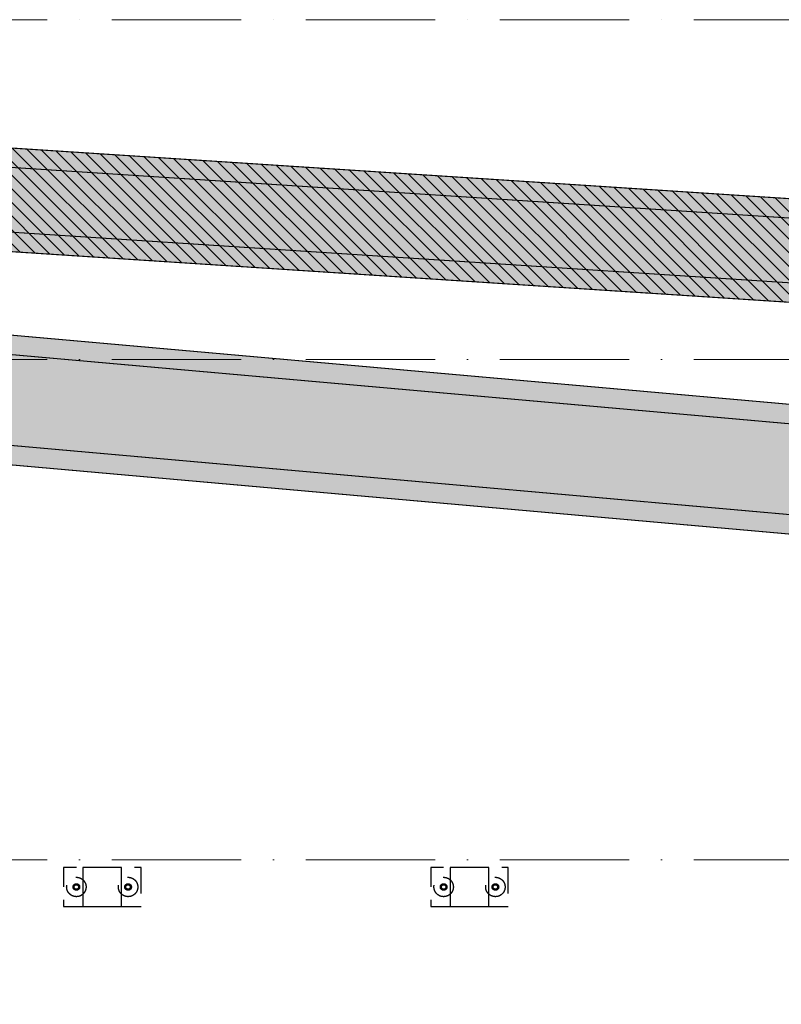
# Model space of a CAD drawing. Header units: millimetres. Extents: x -2694 to 330324, y -17289 to 76899.
# Tile 4 of 142: x 9084 to 20862, y 18515 to 33750. Entities that reach past the tile are written whole.
import ezdxf

# ---------------------------------------------------------------- set-up
doc = ezdxf.new("R2010")
doc.units = ezdxf.units.MM
for name, pattern in [('A_CARA_07', [7, 5, -2]), ('B_CARA_05', [4, 3, -1]), ('IMPORT-A_CARA_07', [700, 500, -200]), ('IMPORT-A_CARA_15', [760, 500, -130, 0, -130]), ('Čerchovaná 20mm', [3000, 2000, -500, 0, -500])]:
    doc.linetypes.add(name, pattern=pattern)
for name, color, linetype, lineweight in [('02_0_25386_PODLAHA HALY A ZÁKLADY VESTAVKŮ 4_6_2025_dwg', 8, 'Continuous', 9), ('CA_NOVÉ K-CE', 12, 'Continuous', 25), ('CA_NOVÉ K-CE NEVHRA', 12, 'IMPORT-A_CARA_07', 25), ('CA_OSY', 5, 'IMPORT-A_CARA_15', 13), ('CA_POHHRA18', 9, 'Continuous', 9), ('CA_POHHRA25', 7, 'Continuous', 13), ('CA_ZAKLADY25', 7, 'Continuous', 13)]:
    doc.layers.add(name, color=color, linetype=linetype, lineweight=lineweight)
pattern_1 = [(0, (0, 0), (609.6, 152.4), [50.292, -406.908, 50.292, -406.908, -2438.4]), (0, (0, 0), (609.6, 152.4), [-914.4, 50.292, -864.108, 50.292, -406.908, -1066.8]), (0, (0, 0), (609.6, 152.4), [-2286, 50.292, -254.508, 50.292, -711.708]), (120, (228.6, 76.2), (-436.78227, 451.729086), [50.292, -406.908, 50.292, -406.908, -2438.4]), (120, (228.6, 76.2), (-436.78227, 451.729086), [-914.4, 50.292, -864.108, 50.292, -406.908, -1066.8]), (120, (228.6, 76.2), (-436.78227, 451.729086), [-2286, 50.292, -254.508, 50.292, -711.708]), (240, (304.8, 381), (-172.81773, -604.129086), [50.292, -406.908, 50.292, -406.908, -2438.4]), (240, (304.8, 381), (-172.81773, -604.129086), [-914.4, 50.292, -864.108, 50.292, -406.908, -1066.8]), (240, (304.8, 381), (-172.81773, -604.129086), [-2286, 50.292, -254.508, 50.292, -711.708])]

# ---------------------------------------------------------------- blocks, each defined once
blk = doc.blocks.new('02_0_25386_PODLAHA HALY A ZÁKLADY VESTAVKŮ 4_6_2025_dwg_A$C5eb6fe63-2769429-BOURÁNÍ STÁVAJÍCÍCH ZÁKLADOVÝCH PRVKŮ')
at = {"layer": 'CA_NOVÉ K-CE', "color": 1, "flags": 128}
blk.add_lwpolyline([(-300, -300), (300, -300), (300, 300), (-300, 300)], close=True, dxfattribs=at)
at = {"layer": 'CA_NOVÉ K-CE NEVHRA', "color": 1, "flags": 128}
blk.add_lwpolyline([(-600, -300), (600, -300), (600, 300), (-600, 300)], close=True, dxfattribs=at)
at = {"layer": 'CA_NOVÉ K-CE NEVHRA', "color": 1}
for centre, radius in [((-400, 0), 150), ((-400, 0), 51), ((-400, 0), 35), ((400, 0), 150), ((400, 0), 51), ((400, 0), 35)]:
    blk.add_circle(centre, radius, dxfattribs=at)
blk = doc.blocks.new('02_0_25386_PODLAHA HALY A ZÁKLADY VESTAVKŮ 4_6_2025_dwg-2745952-BOURÁNÍ STÁVAJÍCÍCH ZÁKLADOVÝCH PRVKŮ')
for p in [(2316943, -1777217), (2322623, -1777217)]:
    blk.add_blockref('02_0_25386_PODLAHA HALY A ZÁKLADY VESTAVKŮ 4_6_2025_dwg_A$C5eb6fe63-2769429-BOURÁNÍ STÁVAJÍCÍCH ZÁKLADOVÝCH PRVKŮ', p)

msp = doc.modelspace()

# ---------------------------------------------------------------- hatches: boundary and pattern name
at = {"layer": 'CA_POHHRA18'}
h = msp.add_hatch(dxfattribs=at)
h.set_pattern_fill('FP_191', color=240, style=0, pattern_type=2)
h.set_pattern_definition([(135, (0, 0), (-106.06602, -106.06602), [])])
h.paths.add_polyline_path([(68162.5, 26157.6), (69231.8, 27354.5), (68714, 27872.3), (2248.4, 32199.8), (2144.4, 30603.2), (68005, 26315.1)])
at = {"layer": 'CA_POHHRA25', "linetype": 'B_CARA_05'}
h = msp.add_hatch(dxfattribs=at)
h.set_pattern_fill('FP_4', color=256, style=0, pattern_type=2)
h.set_pattern_definition(pattern_1)
h.paths.add_polyline_path([(68563, 27583.4), (68219.9, 27906.4), (365.4, 32324.2), (345.9, 32024.9), (68182.1, 27608.2)])
h = msp.add_hatch(dxfattribs=at)
h.set_pattern_fill('FP_5', color=256, style=0, pattern_type=2)
h.set_pattern_definition(pattern_1)
h.paths.add_polyline_path([(68480.8, 26286), (68135.3, 26609.1), (280.9, 31027), (261.4, 30727.6), (68182.1, 26305.4)])
h = msp.add_hatch(dxfattribs=at)
h.set_pattern_fill('FP_7', color=256, style=0, pattern_type=2)
h.set_pattern_definition(pattern_1)
h.paths.add_polyline_path([(71825.7, 22976.5), (71848.8, 23275.6), (258, 29642.5), (231.4, 29343.7), (63362.9, 23729.1)])
h = msp.add_hatch(dxfattribs=at)
h.set_pattern_fill('FP_6', color=256, style=0, pattern_type=2)
h.set_pattern_definition(pattern_1)
h.paths.add_polyline_path([(71695.8, 21281.4), (71718.8, 21580.5), (107.4, 27949.2), (80.8, 27650.3), (63362.9, 22022.4)])
at = {"layer": 'CA_ZAKLADY25', "linetype": 'B_CARA_05'}
h = msp.add_hatch(dxfattribs=at)
h.set_pattern_fill('FP_6', color=256, style=0, pattern_type=2)
h.set_pattern_definition(pattern_1)
h.paths.add_polyline_path([(114295.2, 18711.8), (164290.8, 25624.3), (256533.4, 28017.2), (300316.5, 24830.7), (300433, 26438.8), (256575.5, 29630.7), (164143.8, 27232.5), (114232, 20331.6), (73888.4, 22973.1), (68679.3, 27876.5), (374.8, 32323.6), (270.9, 30726.9), (68008.8, 26316.6), (73272.1, 21394.9), (111554.5, 18891.1)])
h = msp.add_hatch(dxfattribs=at)
h.set_pattern_fill('FP_6', color=256, style=0, pattern_type=2)
h.set_pattern_definition(pattern_1)
h.paths.add_polyline_path([(114295.2, 18711.8), (164290.8, 25624.3), (256533.4, 28017.2), (300316.5, 24830.7), (300433, 26438.8), (256575.5, 29630.7), (164143.8, 27232.5), (114232, 20331.6), (73888.4, 22973.1), (68679.3, 27876.5), (374.8, 32323.6), (270.9, 30726.9), (68008.8, 26316.6), (73272.1, 21394.9), (111554.5, 18891.1)])
h = msp.add_hatch(dxfattribs=at)
h.set_pattern_fill('FP_6', color=256, style=0, pattern_type=2)
h.set_pattern_definition(pattern_1)
h.paths.add_polyline_path([(114205.2, 18514.7), (164274.5, 25437.3), (256538.1, 27831.1), (300315, 24639.3), (300460.1, 26633.1), (256584.9, 29826.2), (164111.1, 27427), (114133, 20516.9), (71848.8, 23275.6), (259.8, 29642.3), (82.6, 27650.1), (71406.6, 21306.9), (111554.5, 18687.6)])
h = msp.add_hatch(dxfattribs=at)
h.set_pattern_fill('FP_6', color=256, style=0, pattern_type=2)
h.set_pattern_definition(pattern_1)
h.paths.add_polyline_path([(114205.2, 18514.7), (164274.5, 25437.3), (256538.1, 27831.1), (300315, 24639.3), (300460.1, 26633.1), (256584.9, 29826.2), (164111.1, 27427), (114133, 20516.9), (71848.8, 23275.6), (259.8, 29642.3), (82.6, 27650.1), (71406.6, 21306.9), (111554.5, 18687.6)])

# ---------------------------------------------------------------- linework, layer by layer
at = {"layer": 'CA_OSY', "linetype": 'Čerchovaná 20mm', "lineweight": 9}
for p, q in [((-1493.6, 33749.9), (299971.9, 33749.9)), ((-1493.6, 28489.9), (299971.9, 28489.9)), ((-1493.6, 20749.9), (299971.9, 20749.9))]:
    msp.add_line(p, q, dxfattribs=at)
at = {"layer": 'CA_POHHRA25', "linetype": 'B_CARA_05', "lineweight": 9}
for p, q in [((68690.1, 27875.8), (365.4, 32324.2)), ((365.4, 32324.2), (68690.1, 27875.8)), ((68563, 27583.4), (345.9, 32024.9)), ((345.9, 32024.9), (68563, 27583.4)), ((280.9, 31027), (68135.3, 26609.1)), ((68135.3, 26609.1), (280.9, 31027)), ((261.4, 30727.6), (68008.7, 26316.7)), ((68008.7, 26316.7), (261.4, 30727.6)), ((71848.8, 23275.6), (258, 29642.5)), ((258, 29642.5), (71848.8, 23275.6)), ((71825.7, 22976.5), (231.4, 29343.7)), ((231.4, 29343.7), (71825.7, 22976.5)), ((71718.8, 21580.5), (107.4, 27949.2)), ((107.4, 27949.2), (71718.8, 21580.5)), ((71695.8, 21281.4), (80.8, 27650.3)), ((80.8, 27650.3), (71695.8, 21281.4))]:
    msp.add_line(p, q, dxfattribs=at)
at = {"layer": 'CA_POHHRA25', "linetype": 'A_CARA_07', "lineweight": 9}
for p, q in [((68714, 27872.3), (2248.4, 32199.8)), ((2144.4, 30603.2), (68005, 26315.1))]:
    msp.add_line(p, q, dxfattribs=at)
at = {"layer": 'CA_ZAKLADY25', "linetype": 'B_CARA_05', "lineweight": 9}
for p, q in [((374.8, 32323.6), (68679.3, 27876.5)), ((68679.3, 27876.5), (374.8, 32323.6)), ((374.8, 32323.6), (68679.3, 27876.5)), ((68679.3, 27876.5), (374.8, 32323.6)), ((68005.7, 26316.8), (270.9, 30726.9)), ((270.9, 30726.9), (68005.7, 26316.8)), ((68005.7, 26316.8), (270.9, 30726.9)), ((270.9, 30726.9), (68005.7, 26316.8)), ((259.8, 29642.3), (71848.8, 23275.6)), ((71848.8, 23275.6), (259.8, 29642.3)), ((259.8, 29642.3), (71848.8, 23275.6)), ((71848.8, 23275.6), (259.8, 29642.3)), ((71406.6, 21306.9), (82.6, 27650.1)), ((82.6, 27650.1), (71406.6, 21306.9)), ((71406.6, 21306.9), (82.6, 27650.1)), ((82.6, 27650.1), (71406.6, 21306.9))]:
    msp.add_line(p, q, dxfattribs=at)

# ---------------------------------------------------------------- block references
at = {"layer": '02_0_25386_PODLAHA HALY A ZÁKLADY VESTAVKŮ 4_6_2025_dwg', "color": 240, "linetype": 'IMPORT-A_CARA_07'}
msp.add_blockref('02_0_25386_PODLAHA HALY A ZÁKLADY VESTAVKŮ 4_6_2025_dwg-2745952-BOURÁNÍ STÁVAJÍCÍCH ZÁKLADOVÝCH PRVKŮ', (-2306582.6, 1797547.1), dxfattribs=at)

doc.saveas('drawing.dxf')
